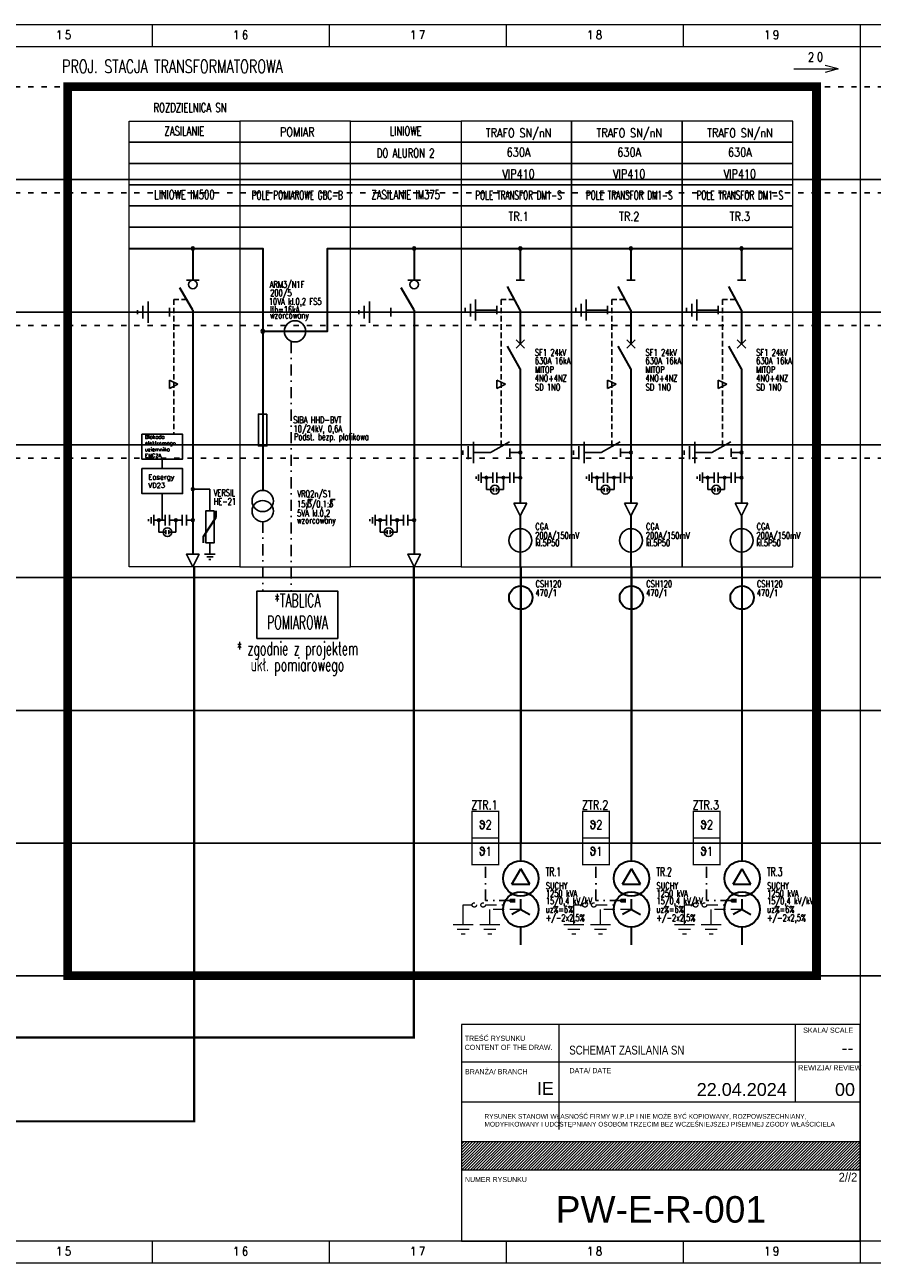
# Model space of a CAD drawing. Header units: millimetres. Extents: x 0 to 6803, y 0 to 280.
# Tile 4 of 11: x 614 to 806, y 0 to 280. Entities that reach past the tile are written whole.
import ezdxf
from ezdxf.enums import TextEntityAlignment as Align

# ---------------------------------------------------------------- set-up
doc = ezdxf.new("R2010")
doc.units = ezdxf.units.MM
for name, pattern in [('ACAD_ISO03W100', [30, 12, -18]), ('DASHDOT2', [0.5, 0.25, -0.125, 0, -0.125]), ('DIVIDE', [1.25, 0.5, -0.25, 0, -0.25, 0, -0.25]), ('HIDDEN', [0.375, 0.25, -0.125]), ('PRZEWOD_N', [3.75, 2.5, -1.25]), ('PRZEWOD_PE', [5, 2.5, -1.25, 0, -1.25])]:
    doc.linetypes.add(name, pattern=pattern)
doc.layers.add('!POMOCNICZE', color=8, linetype='Continuous', plot=False)
for name, color, linetype, lineweight in [('BLOCK_1', 1, 'Continuous', 25), ('BLOCK_3', 251, 'Continuous', 15), ('BUDYNEK', 7, 'Continuous', 30), ('IE_rozdzielnice', 1, 'Continuous', 25), ('kable SN', 1, 'Continuous', 30), ('PRZEWOD_N', 4, 'Continuous', 15), ('PRZEWOD_PE', 2, 'Continuous', 15), ('ramka', 9, 'Continuous', 20), ('WPIP_TABELKA', 7, 'Continuous', 9), ('XREF_E_PRZ24002_tabelka mała$0$WPIP_TABELKA', 7, 'Continuous', 9)]:
    doc.layers.add(name, color=color, linetype=linetype, lineweight=lineweight)
for name, color, linetype in [('BLOCK_2', 9, 'Continuous'), ('OPIS', 9, 'Continuous'), ('STEROWANIE', 6, 'Continuous'), ('tabelka_opis', 2, 'Continuous')]:
    doc.layers.add(name, color=color, linetype=linetype)
doc.styles.add('ARIALCE', font='arial.ttf')
doc.styles.add('ROMANS', font='romans.shx', dxfattribs={"width": 0.8})
doc.styles.add('RYS', font='simplex.shx', dxfattribs={"width": 0.8})
doc.styles.add('Schneider', font='romans.shx')
doc.styles.add('WYMIARY', font='ARIALN.TTF', dxfattribs={"width": 1.1})
doc.styles.add('XREF_E_PRZ24002_tabelka mała$0$ARIALCE', font='arial.ttf')
doc.styles.add('XREF_E_PRZ24002_tabelka mała$0$WYMIARY', font='ARIALN.TTF', dxfattribs={"width": 1.1})

# ---------------------------------------------------------------- blocks, each defined once
blk = doc.blocks.new('*U4')
for p, q in [((0, 7.5), (0, 11.5)), ((-2.02, 2.18), (0, 5.67)), ((2.02, 2.18), (0, 5.67)), ((-2.02, 2.18), (2.02, 2.18)), ((0, -3.5), (0, -1.17)), ((0, -3.5), (-2.02, -4.67)), ((0, -3.5), (2.02, -4.67)), ((0, -11.5), (0, -7.5))]:
    blk.add_line(p, q)
at = {"const_width": 0.3}
blk.add_lwpolyline([(0, -3.35, 1), (0, -3.65, 1)], format="xyb", close=True, dxfattribs=at)
for centre in [(0, 3.5), (0, -3.5)]:
    blk.add_circle(centre, 4)
at = {"layer": 'BLOCK_2', "style": 'ROMANS', "flags": 8}
for tag, p, height, width in [('SYMBOL', (5.65, 4), 2, 0.6), ('TYP', (5.65, 1.09), 1.5, 0.7), ('PARAMETRY', (5.65, -0.63), 1.5, 0.7), ('OPIS1', (5.65, -2.35), 1.5, 0.7), ('OPIS2', (5.65, -4.24), 1.5, 0.7), ('OPIS3', (5.65, -6.14), 1.5, 0.7)]:
    blk.add_attdef(tag, p, '', height=height, dxfattribs=dict(at, width=width))
blk = doc.blocks.new('uziemienie')
for p, q in [((-3.75, -0.3), (-3.75, 0.3)), ((-3, 0.89), (-3, -0.91)), ((-2.26, 1.5), (-2.26, -1.5)), ((-2.25, 0), (0, 0))]:
    blk.add_line(p, q)
at = {"layer": 'BLOCK_2', "style": 'ROMANS', "flags": 8}
for tag, p, height, width in [('SYMBOL', (1.84, -4), 2, 0.6), ('TYP', (1.84, -6.91), 1.5, 0.7), ('PARAMETRY', (1.84, -8.63), 1.5, 0.7), ('OPIS', (1.84, -10.34), 1.5, 0.7)]:
    blk.add_attdef(tag, p, '', height=height, dxfattribs=dict(at, width=width))
blk = doc.blocks.new('POLE_SN_TABLICZKA')
at = {"layer": 'BLOCK_3', "ltscale": 80}
for points in [[(0, 24), (25, 24), (25, 19.2), (0, 19.2)], [(0, 19.2), (25, 19.2), (25, 14.4), (0, 14.4)], [(0, 14.4), (25, 14.4), (25, 9.6), (0, 9.6)], [(0, 9.6), (25, 9.6), (25, 4.8), (0, 4.8)], [(0, 4.8), (25, 4.8), (25, 0), (0, 0)]]:
    blk.add_lwpolyline(points, close=True, dxfattribs=at)
at = {"layer": 'BLOCK_2', "style": 'ROMANS', "width": 0.6, "flags": 8}
for tag, p in [('FUNKCJA', (20.06, 20.15)), ('NAZWA_POLA', (23.83, 6.24)), ('NR_POLA', (20.46, 1.44))]:
    blk.add_attdef(tag, text='', height=2, dxfattribs=at).set_placement(p, align=Align.CENTER)
at = {"layer": 'BLOCK_2', "style": 'ROMANS', "width": 0.6}
for tag, p in [('PARAMETRY', (22.23, 15.96)), ('ZABEZPIECZENIE', (27.13, 10.68))]:
    blk.add_attdef(tag, text='', height=2, dxfattribs=at).set_placement(p, align=Align.CENTER)
blk = doc.blocks.new('POLE_SN_LINIOWE_ROZLACZNIK')
for p, q in [((16.83, 6.9), (19.71, 11.21)), ((19.71, 11.21), (19.71, 12.64)), ((16.83, 5.46), (16.83, 6.9))]:
    blk.add_line(p, q)
for points in [[(0, 72), (14.4, 72)], [(14.4, 72), (14.4, 64.8)], [(14.4, 72), (25, 72)], [(14.4, 58.08), (11.5, 63.07)], [(14.4, 58.08), (14.4, 2.88)]]:
    blk.add_lwpolyline(points)
for points in [[(14.7, 72, 1), (14.09, 72)], [(14.09, 72, 1), (14.7, 72)]]:
    blk.add_lwpolyline(points, format="xyb")
at = {"layer": 'BLOCK_1', "linetype": 'HIDDEN', "ltscale": 5}
for p, q in [((13.09, 60.48), (10.08, 60.48)), ((10.08, 60.48), (10.08, 29.99))]:
    blk.add_line(p, q, dxfattribs=at)
at = {"layer": 'BLOCK_1'}
for p, q in [((9.12, 42.24), (9.12, 40.32)), ((11.04, 41.28), (9.12, 42.24)), ((9.12, 40.32), (11.04, 41.28)), ((18.27, 17.58), (14.4, 17.58)), ((18.27, 12.65), (18.27, 17.58)), ((7.49, 16.59), (7.49, 10.56))]:
    blk.add_line(p, q, dxfattribs=at)
for points in [[(12.96, 64.8), (15.84, 64.8)], [(3.12, 59.02), (3.12, 56.15)], [(4.31, 60), (4.31, 55.2)], [(1.92, 57.12), (1.92, 58.08)], [(4.31, 57.6), (9.12, 57.6)], [(9.12, 56.64), (9.12, 58.56)], [(7.49, 24.36), (7.49, 22.22)], [(4.99, 11.27), (4.99, 9.84)], [(5.58, 11.76), (5.58, 9.36)], [(8.17, 11.76), (8.17, 9.36)], [(9.13, 11.76), (9.13, 9.36)], [(12.01, 11.76), (12.01, 9.36)], [(12.97, 11.76), (12.97, 9.36)], [(4.39, 10.32), (4.39, 10.8)], [(5.58, 10.56), (8.17, 10.56)], [(6.73, 10.56), (6.73, 7.87)], [(9.13, 10.56), (10.57, 10.56)], [(10.57, 10.56), (12.01, 10.56)], [(10.57, 10.56), (10.57, 7.87)], [(12.97, 10.56), (14.4, 10.56)], [(6.73, 7.87), (8.32, 7.87)], [(8.32, 8.28), (8.32, 7.41)], [(9.01, 8.28), (9.01, 7.41)], [(9.01, 7.87), (10.57, 7.87)], [(17.07, 2.88), (19.47, 2.88)], [(18.27, 2.88), (18.27, 5.46)], [(17.56, 2.28), (18.99, 2.28)], [(18.51, 1.69), (18.03, 1.69)]]:
    blk.add_lwpolyline(points, dxfattribs=at)
blk.add_lwpolyline([(15.36, 63.84, 1), (13.44, 63.84, 1)], format="xyb", close=True, dxfattribs=at)
for points in [[(2.89, 29.99), (12.08, 29.99), (12.08, 24.36), (2.89, 24.36)], [(2.89, 22.22), (12.08, 22.22), (12.08, 16.59), (2.89, 16.59)], [(19.23, 12.65), (17.31, 12.65), (17.31, 5.46), (19.23, 5.46)], [(14.4, 0), (15.84, 2.88), (12.96, 2.88)]]:
    blk.add_lwpolyline(points, close=True, dxfattribs=at)
for points in [[(14.71, 17.58, 1), (14.09, 17.58)], [(14.09, 17.58, 1), (14.71, 17.58)], [(7.03, 10.56, 1), (6.42, 10.56)], [(6.42, 10.56, 1), (7.03, 10.56)], [(10.87, 10.56, 1), (10.26, 10.56)], [(10.26, 10.56, 1), (10.87, 10.56)], [(14.71, 10.56, 1), (14.09, 10.56)], [(14.09, 10.56, 1), (14.71, 10.56)]]:
    blk.add_lwpolyline(points, format="xyb", dxfattribs=at)
blk.add_circle((8.66, 7.84), 0.989, dxfattribs=at)
at = {"layer": 'BLOCK_3', "linetype": 'ByBlock', "ltscale": 80}
blk.add_lwpolyline([(0, 76.8), (25, 76.8), (25, 0), (0, 0)], close=True, dxfattribs=at)
at = {"layer": 'BLOCK_1', "char_height": 0.8438, "width": 8.6289, "attachment_point": 1, "style": 'Schneider'}
for s, insert in [('\\PBlokada\\Pelektromagn. uziemnika\\PEMC2A', (3.6, 31.22)), ('\\P{\\H1.333x;Easergy  \\PVD23}', (4.35, 22.27))]:
    blk.add_mtext(s, dxfattribs=dict(at, insert=insert))
at = {"layer": 'BLOCK_2', "style": 'ROMANS', "width": 0.7, "flags": 8}
for tag, p in [('O_TYP', (16.02, 56.37)), ('O_OPIS1', (15.99, 54.37)), ('O_OPIS2', (15.99, 52.57)), ('B_TYP', (18.55, 16.73)), ('B_OPIS1', (18.52, 14.73)), ('B_OPIS2', (18.52, 12.93))]:
    blk.add_attdef(tag, p, '', height=1.5, dxfattribs=at)
blk = doc.blocks.new('POLE_SN_POMIAROWE_PP_PN')
for points in [[(0, 72), (5.2, 72), (5.2, 53.28), (19.8, 53.28), (19.8, 72), (25, 72)], [(5.2, 53.28), (5.2, 17.28)]]:
    blk.add_lwpolyline(points)
for points in [[(5.58, 53.28, 1), (4.82, 53.28)], [(4.82, 53.28, 1), (5.58, 53.28)]]:
    blk.add_lwpolyline(points, format="xyb")
at = {"layer": 'BLOCK_1'}
for points in [[(12.49, 50.86, -1), (12.49, 55.66, -1)], [(5.2, 12.49, -1), (5.2, 17.29, -1)], [(5.2, 10.21, -1), (5.2, 15.01, -1)]]:
    blk.add_lwpolyline(points, format="xyb", close=True, dxfattribs=at)
blk.add_lwpolyline([(6.16, 34.56), (4.24, 34.56), (4.24, 27.37), (6.16, 27.37)], close=True, dxfattribs=at)
at = {"layer": 'BLOCK_3', "ltscale": 80}
blk.add_lwpolyline([(25, 76.8), (0, 76.8), (0, 0), (25, 0)], close=True, dxfattribs=at)
at = {"layer": 'BLOCK_2', "style": 'ROMANS', "width": 0.7, "flags": 8}
for tag, p in [('PP_OPIS1', (10.32, 46.22)), ('PP_TYP', (10.35, 48.22)), ('PP_OPIS2', (10.32, 44.54)), ('PP_OPIS3', (10.32, 42.74)), ('PP_OPIS4', (10.32, 40.94)), ('B_TYP', (8.55, 32.5)), ('B_OPIS1', (8.52, 30.49)), ('B_OPIS2', (8.52, 28.69)), ('PN_TYP', (8.55, 16.09)), ('PN_OPIS1', (8.52, 14.09)), ('PN_OPIS2', (8.52, 12.41)), ('PN_OPIS3', (8.52, 10.61)), ('PN_OPIS4', (8.52, 8.81))]:
    blk.add_attdef(tag, p, '', height=1.5, dxfattribs=at)
blk = doc.blocks.new('XREF_E_PRZ24002_tabelka mała')
at = {"layer": 'XREF_E_PRZ24002_tabelka mała$0$WPIP_TABELKA', "ltscale": 5}
h = blk.add_hatch(dxfattribs=at)
h.set_pattern_fill('ANSI31', color=256, scale=0.1455)
h.set_pattern_definition([(45, (3775342.36995, 1455290.38366), (-0.326656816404, 0.326656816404), [])])
h.paths.add_polyline_path([(0, 22.44), (0, 16.08), (90.07, 16.08), (90.07, 22.44)])
at = {"layer": 'XREF_E_PRZ24002_tabelka mała$0$WPIP_TABELKA', "color": 0, "lineweight": 0, "ltscale": 0.1}
for p, q in [((90.07, 49), (0, 49.01)), ((21.98, 49.01), (21.97, 25.23)), ((75.39, 49), (75.39, 31.43)), ((75.39, 49), (75.39, 40.44)), ((90.07, 40.43), (0, 40.45)), ((90.07, 31.43), (0, 31.44))]:
    blk.add_line(p, q, dxfattribs=at)
at = {"layer": 'XREF_E_PRZ24002_tabelka mała$0$WPIP_TABELKA', "lineweight": 0}
for p, q in [((90.07, 22.44), (0, 22.44)), ((0, 16.08), (90.07, 16.08))]:
    blk.add_line(p, q, dxfattribs=at)
at = {"layer": 'XREF_E_PRZ24002_tabelka mała$0$WPIP_TABELKA'}
blk.add_lwpolyline([(0.01, 49.01), (0, 0), (90.07, 0), (90.07, 49)], dxfattribs=at)
at = {"layer": 'XREF_E_PRZ24002_tabelka mała$0$WPIP_TABELKA', "ltscale": 5}
blk.add_lwpolyline([(0, 16.08), (90.07, 16.08), (90.07, 22.44), (0, 22.44)], close=True, dxfattribs=at)
at = {"layer": 'XREF_E_PRZ24002_tabelka mała$0$WPIP_TABELKA', "color": 0, "lineweight": 0, "style": 'XREF_E_PRZ24002_tabelka mała$0$WYMIARY', "width": 1.1}
for s, p in [('SKALA/ SCALE', (77.19, 47.1)), ('TREŚĆ RYSUNKU', (0.71, 45.27)), ('CONTENT OF THE DRAW.', (0.71, 43.23)), ('DATA/ DATE', (24.38, 37.97)), ('DATA/ DATE', (24.38, 37.97)), (' REWIZJA/ REVIEW', (75.63, 38.6)), (' REWIZJA/ REVIEW', (75.63, 38.6)), ('BRANŻA/ BRANCH', (0.77, 37.72)), ('BRANŻA/ BRANCH', (0.77, 37.72))]:
    blk.add_text(s, height=1.164, rotation=359.9921, dxfattribs=at).set_placement(p)
at = {"layer": 'XREF_E_PRZ24002_tabelka mała$0$WPIP_TABELKA', "color": 0, "lineweight": 0, "ltscale": 0.1, "style": 'XREF_E_PRZ24002_tabelka mała$0$ARIALCE'}
blk.add_text('IE', height=2.91, rotation=359.9921, dxfattribs=at).set_placement((17.02, 33.06))
at = {"layer": 'XREF_E_PRZ24002_tabelka mała$0$WPIP_TABELKA', "lineweight": 0, "ltscale": 0.1, "style": 'XREF_E_PRZ24002_tabelka mała$0$ARIALCE'}
blk.add_text('NUMER RYSUNKU', height=1.1349, dxfattribs=at).set_placement((0.77, 13.36))
at = {"layer": 'XREF_E_PRZ24002_tabelka mała$0$WPIP_TABELKA', "lineweight": 0, "ltscale": 0.1, "insert": (5.18, 25.58), "char_height": 1.06148, "width": 83.9548, "attachment_point": 7, "style": 'XREF_E_PRZ24002_tabelka mała$0$ARIALCE'}
blk.add_mtext('\\P\\PRYSUNEK STANOWI WŁASNOŚĆ FIRMY W.P.I.P I NIE MOŻE BYĆ KOPIOWANY, ROZPOWSZECHNIANY, MODYFIKOWANY I UDOSTĘPNIANY OSOBOM TRZECIM BEZ WCZEŚNIEJSZEJ PISEMNEJ ZGODY WŁAŚCICIELA', dxfattribs=at)
blk = doc.blocks.new('POLE_SN_WYLACZNIK_PPz')
for p, q in [((0, 72), (14.4, 72)), ((13.4, 72), (13.4, 64.8)), ((14.4, 72), (25, 72)), ((13.4, 58.08), (10.52, 63.36)), ((13.4, 58.08), (13.4, 50.39)), ((13.4, 44.78), (10.52, 49.91)), ((13.4, 44.78), (13.4, 14.4))]:
    blk.add_line(p, q)
at = {"ltscale": 8}
blk.add_line((13.4, 11.52), (13.4, 0), dxfattribs=at)
for start, end in [(0, 180), (180, 0)]:
    blk.add_arc((13.4, 72), 0.307, start, end)
at = {"layer": 'BLOCK_1'}
for p, q in [((12.44, 64.8), (14.36, 64.8)), ((2.12, 59.51), (2.12, 56.64)), ((3.31, 60.48), (3.31, 55.68)), ((8.12, 57.12), (8.12, 59.04)), ((0.92, 57.6), (0.92, 58.56)), ((3.31, 58.08), (8.12, 58.08)), ((14.37, 49.42), (12.43, 51.36)), ((12.43, 49.42), (14.35, 51.34)), ((8.12, 42.24), (8.12, 40.32)), ((10.04, 41.28), (8.12, 42.24)), ((8.12, 40.32), (10.04, 41.28)), ((2.84, 28.24), (2.84, 23.44)), ((6.69, 25.84), (10.98, 28.24)), ((0.45, 25.36), (0.45, 26.32)), ((1.65, 27.26), (1.65, 24.39)), ((2.84, 25.84), (6.69, 25.84)), ((11.01, 26.8), (11.01, 24.88)), ((13.4, 25.84), (11.01, 25.84)), ((3.39, 19.94), (3.39, 20.42)), ((3.99, 20.89), (3.99, 19.45)), ((4.58, 21.38), (4.58, 18.98)), ((4.58, 20.18), (7.17, 20.18)), ((5.73, 20.18), (5.73, 17.49)), ((7.17, 21.38), (7.17, 18.98)), ((8.13, 21.38), (8.13, 18.98)), ((8.13, 20.18), (9.57, 20.18)), ((9.57, 20.18), (11.01, 20.18)), ((9.57, 20.18), (9.57, 17.49)), ((11.01, 21.38), (11.01, 18.98)), ((11.97, 21.38), (11.97, 18.98)), ((11.97, 20.18), (13.4, 20.18)), ((5.73, 17.49), (7.32, 17.49)), ((7.32, 17.89), (7.32, 17.03)), ((8.01, 17.89), (8.01, 17.03)), ((8.01, 17.49), (9.57, 17.49)), ((14.84, 14.4), (11.96, 14.4)), ((11.96, 14.4), (13.4, 11.52)), ((13.4, 11.52), (14.84, 14.4))]:
    blk.add_line(p, q, dxfattribs=at)
at = {"layer": 'BLOCK_1', "linetype": 'HIDDEN', "ltscale": 5}
for p, q in [((12.09, 60.48), (9.08, 60.48)), ((9.08, 60.48), (9.08, 27.18))]:
    blk.add_line(p, q, dxfattribs=at)
at = {"layer": 'BLOCK_1'}
blk.add_circle((7.66, 17.46), 0.989, dxfattribs=at)
for centre, radius, start, end in [((13.4, 25.84), 0.307, 0, 180), ((13.4, 25.84), 0.307, 180, 0), ((5.73, 20.18), 0.307, 0, 180), ((5.73, 20.18), 0.307, 180, 0), ((9.57, 20.17), 0.307, 0, 180), ((9.57, 20.17), 0.307, 180, 0), ((13.4, 20.18), 0.307, 0, 180), ((13.4, 20.18), 0.307, 180, 0), ((13.44, 6), 2.64, 90.7711, 269.2289), ((13.36, 6), 2.64, 270.7711, 89.2289)]:
    blk.add_arc(centre, radius, start, end, dxfattribs=at)
at = {"layer": 'BLOCK_3', "ltscale": 80}
blk.add_lwpolyline([(25, 76.8), (0, 76.8), (0, 0), (25, 0)], close=True, dxfattribs=at)
at = {"layer": 'BLOCK_2', "style": 'ROMANS', "width": 0.7, "flags": 8}
for tag, p in [('W_TYP', (16.71, 53.48)), ('W_OPIS1', (16.68, 51.47)), ('W_OPIS2', (16.68, 49.67)), ('W_OPIS1', (16.68, 43.35)), ('W_OPIS2', (16.68, 41.55)), ('PP_TYP', (16.79, 8.37)), ('PP_OPIS1', (16.76, 6.36)), ('PP_OPIS2', (16.76, 4.68)), ('PP_OPIS3', (16.76, 2.88)), ('PP_OPIS4', (16.76, 1.08))]:
    blk.add_attdef(tag, p, '', height=1.5, dxfattribs=at)
blk = doc.blocks.new('przekladnik')
blk.add_circle((822.58, 144.74), 2.64)
at = {"layer": 'BLOCK_2', "style": 'ROMANS', "width": 0.7, "flags": 8}
for tag, p in [('PP_TYP', (825.93, 147.1)), ('PP_OPIS1', (825.9, 145.1)), ('PP_OPIS2', (825.9, 143.42)), ('PP_OPIS3', (825.9, 141.62)), ('PP_OPIS4', (825.9, 139.82))]:
    blk.add_attdef(tag, p, '', height=1.5, dxfattribs=at)
blk = doc.blocks.new('liniowe2')
for points in [[(830.45, 229.43, 1), (829.84, 229.43)], [(829.84, 229.43, 1), (830.45, 229.43)]]:
    blk.add_lwpolyline(points, format="xyb")
for points in [[(815.75, 229.43), (830.15, 229.43)], [(830.15, 229.43), (830.15, 222.23)], [(830.15, 229.43), (840.75, 229.43)], [(830.15, 215.51), (827.24, 220.5)], [(830.15, 215.51), (830.15, 160.31)]]:
    blk.add_lwpolyline(points)
at = {"layer": 'BLOCK_1'}
for points in [[(828.71, 222.23), (831.59, 222.23)], [(818.86, 216.45), (818.86, 213.58)], [(820.05, 217.43), (820.05, 212.63)], [(824.87, 214.07), (824.87, 215.99)], [(817.67, 214.55), (817.67, 215.51)], [(820.05, 215.03), (824.87, 215.03)], [(820.14, 167.75), (820.14, 168.23)], [(820.74, 168.7), (820.74, 167.26)], [(821.33, 169.19), (821.33, 166.79)], [(823.91, 169.19), (823.91, 166.79)], [(824.87, 169.19), (824.87, 166.79)], [(827.75, 169.19), (827.75, 166.79)], [(828.71, 169.19), (828.71, 166.79)], [(821.33, 167.99), (823.91, 167.99)], [(822.47, 167.99), (822.47, 165.3)], [(822.47, 165.3), (824.07, 165.3)], [(824.07, 165.7), (824.07, 164.84)], [(824.76, 165.7), (824.76, 164.84)], [(824.76, 165.3), (826.31, 165.3)], [(824.87, 167.99), (826.31, 167.99)], [(826.31, 167.99), (827.75, 167.99)], [(826.31, 167.99), (826.31, 165.3)], [(828.71, 167.99), (830.15, 167.99)]]:
    blk.add_lwpolyline(points, dxfattribs=at)
blk.add_lwpolyline([(831.11, 221.27, 1), (829.19, 221.27, 1)], format="xyb", close=True, dxfattribs=at)
for points in [[(822.78, 167.99, 1), (822.17, 167.99)], [(826.62, 167.99, 1), (826.01, 167.99)], [(830.45, 167.99, 1), (829.84, 167.99)], [(822.17, 167.99, 1), (822.78, 167.99)], [(826.01, 167.99, 1), (826.62, 167.99)], [(829.84, 167.99, 1), (830.45, 167.99)]]:
    blk.add_lwpolyline(points, format="xyb", dxfattribs=at)
blk.add_lwpolyline([(830.15, 157.43), (831.59, 160.31), (828.71, 160.31)], close=True, dxfattribs=at)
blk.add_circle((824.41, 165.27), 0.989, dxfattribs=at)
at = {"layer": 'BLOCK_3', "linetype": 'ByBlock', "ltscale": 80}
blk.add_lwpolyline([(815.75, 234.23), (840.75, 234.23), (840.75, 157.43), (815.75, 157.43)], close=True, dxfattribs=at)
at = {"layer": 'BLOCK_2', "style": 'ROMANS', "width": 0.7, "flags": 8}
for tag, p in [('O_OPIS1', (831.74, 211.8)), ('O_TYP', (831.77, 213.8)), ('O_OPIS2', (831.74, 210))]:
    blk.add_attdef(tag, p, '', height=1.5, dxfattribs=at)

msp = doc.modelspace()

# ---------------------------------------------------------------- hatches: boundary and pattern name
at = {"layer": 'STEROWANIE', "linetype": 'DIVIDE', "ltscale": 5}
for points in [[(723.94, 82.26), (725.06, 82.26), (725.06, 81.74), (723.94, 81.74)], [(748.94, 82.26), (750.06, 82.26), (750.06, 81.74), (748.94, 81.74)], [(773.94, 82.26), (775.06, 82.26), (775.06, 81.74), (773.94, 81.74)]]:
    msp.add_hatch(color=256, dxfattribs=at).paths.add_polyline_path(points)

# ---------------------------------------------------------------- linework, layer by layer
at = {"layer": '!POMOCNICZE', "linetype": 'ACAD_ISO03W100', "ltscale": 0.1}
for p, q in [((3, 266), (6803, 266)), ((3, 242), (6803, 242)), ((3, 212), (6803, 212)), ((3, 182), (6803, 182))]:
    msp.add_line(p, q, dxfattribs=at)
at = {"layer": '!POMOCNICZE'}
for p, q in [((3, 245), (6803, 245)), ((3, 215), (6803, 215)), ((3, 185), (6803, 185)), ((3, 155), (6803, 155)), ((3, 125), (6803, 125)), ((3, 95), (6803, 95)), ((3, 65), (6803, 65))]:
    msp.add_line(p, q, dxfattribs=at)
at = {"color": 8}
for p, q in [((678.06, 171.58), (678.22, 170.83)), ((678.22, 170.83), (678.31, 172.65)), ((678.31, 172.65), (679.28, 172.65)), ((683.19, 171.58), (683.34, 170.83)), ((683.34, 170.83), (683.43, 172.65)), ((683.43, 172.65), (684.4, 172.65))]:
    msp.add_line(p, q, dxfattribs=at)
at = {"layer": 'BUDYNEK', "color": 8, "linetype": 'PRZEWOD_PE', "ltscale": 3, "const_width": 2}
msp.add_lwpolyline([(793.14, 65), (623.95, 65), (623.95, 266), (793.14, 266)], close=True, dxfattribs=at)
at = {"layer": 'IE_rozdzielnice', "const_width": 0.3}
for points in [[(715.31, 96.14), (721.31, 96.14), (721.31, 102.14), (715.31, 102.14)], [(740.31, 96.14), (746.31, 96.14), (746.31, 102.14), (740.31, 102.14)], [(765.31, 96.14), (771.31, 96.14), (771.31, 102.14), (765.31, 102.14)], [(715.31, 90.14), (721.31, 90.14), (721.31, 96.14), (715.31, 96.14)], [(740.31, 90.14), (746.31, 90.14), (746.31, 96.14), (740.31, 96.14)], [(765.31, 90.14), (771.31, 90.14), (771.31, 96.14), (765.31, 96.14)]]:
    msp.add_lwpolyline(points, close=True, dxfattribs=at)
at = {"layer": 'kable SN', "ltscale": 15, "const_width": 0.5}
for points in [[(422.76, 179.62), (422.76, 32.09), (652.54, 32.09), (652.54, 157.43)], [(492.85, 157.43), (492.85, 51.03), (702.16, 51.03), (702.16, 157.43)], [(726.31, 95), (726.31, 157.43)], [(751.31, 95), (751.31, 157.43)], [(776.31, 95), (776.31, 157.43)]]:
    msp.add_lwpolyline(points, dxfattribs=at)
at = {"layer": 'OPIS'}
for points in [[(717.02, 98.85), (717.17, 98.82), (717.2, 98.69), (717.21, 98.43), (717.28, 98.26), (717.67, 98.23), (717.95, 98.42), (718.01, 98.7), (718.05, 99.15), (718.02, 99.46), (717.98, 99.78), (717.85, 99.96), (717.34, 100.05), (717.27, 99.99), (717.2, 99.78), (717.24, 99.58), (717.37, 99.44), (717.64, 99.32), (718.24, 99.19), (717.89, 99.27)], [(742.02, 98.85), (742.17, 98.82), (742.2, 98.69), (742.21, 98.43), (742.28, 98.26), (742.67, 98.23), (742.95, 98.42), (743.01, 98.7), (743.05, 99.15), (743.02, 99.46), (742.98, 99.78), (742.85, 99.96), (742.34, 100.05), (742.27, 99.99), (742.2, 99.78), (742.24, 99.58), (742.37, 99.44), (742.64, 99.32), (743.24, 99.19), (742.89, 99.27)], [(767.02, 98.85), (767.17, 98.82), (767.2, 98.69), (767.21, 98.43), (767.28, 98.26), (767.67, 98.23), (767.95, 98.42), (768.01, 98.7), (768.05, 99.15), (768.02, 99.46), (767.98, 99.78), (767.85, 99.96), (767.34, 100.05), (767.27, 99.99), (767.2, 99.78), (767.24, 99.58), (767.37, 99.44), (767.64, 99.32), (768.24, 99.19), (767.89, 99.27)], [(717.02, 92.85), (717.17, 92.82), (717.2, 92.69), (717.21, 92.43), (717.28, 92.26), (717.67, 92.23), (717.95, 92.42), (718.01, 92.7), (718.05, 93.15), (718.02, 93.46), (717.98, 93.78), (717.85, 93.96), (717.34, 94.05), (717.27, 93.99), (717.2, 93.78), (717.24, 93.58), (717.37, 93.44), (717.64, 93.32), (718.24, 93.19), (717.89, 93.27)], [(742.02, 92.85), (742.17, 92.82), (742.2, 92.69), (742.21, 92.43), (742.28, 92.26), (742.67, 92.23), (742.95, 92.42), (743.01, 92.7), (743.05, 93.15), (743.02, 93.46), (742.98, 93.78), (742.85, 93.96), (742.34, 94.05), (742.27, 93.99), (742.2, 93.78), (742.24, 93.58), (742.37, 93.44), (742.64, 93.32), (743.24, 93.19), (742.89, 93.27)], [(767.02, 92.85), (767.17, 92.82), (767.2, 92.69), (767.21, 92.43), (767.28, 92.26), (767.67, 92.23), (767.95, 92.42), (768.01, 92.7), (768.05, 93.15), (768.02, 93.46), (767.98, 93.78), (767.85, 93.96), (767.34, 94.05), (767.27, 93.99), (767.2, 93.78), (767.24, 93.58), (767.37, 93.44), (767.64, 93.32), (768.24, 93.19), (767.89, 93.27)]]:
    msp.add_spline(points, degree=3, dxfattribs=at)
at = {"layer": 'PRZEWOD_N', "linetype": 'PRZEWOD_N'}
for p, q in [((726.31, 80), (719.31, 80)), ((751.31, 80), (744.31, 80)), ((776.31, 80), (769.31, 80))]:
    msp.add_line(p, q, dxfattribs=at)
at = {"layer": 'PRZEWOD_PE', "linetype": 'PRZEWOD_PE'}
for p, q in [((713.31, 81), (715.31, 81)), ((713.31, 80), (713.31, 81)), ((718.31, 81), (722.44, 81)), ((738.31, 81), (740.31, 81)), ((738.31, 80), (738.31, 81)), ((743.31, 81), (747.44, 81)), ((763.31, 81), (765.31, 81)), ((763.31, 80), (763.31, 81)), ((768.31, 81), (772.44, 81))]:
    msp.add_line(p, q, dxfattribs=at)
for centre in [(715.81, 81), (717.81, 81), (740.81, 81), (742.81, 81), (765.81, 81), (767.81, 81)]:
    msp.add_circle(centre, 0.5, dxfattribs=at)
at = {"layer": 'ramka', "ltscale": 5}
for p, q in [((803, 280), (403, 280)), ((643, 280), (643, 275)), ((643, 280), (643, 280)), ((683, 280), (683, 275)), ((683, 280), (683, 280)), ((723, 280), (723, 280)), ((723, 280), (723, 275)), ((763, 280), (763, 280)), ((763, 280), (763, 275)), ((1203, 280), (803, 280)), ((803, 280), (803, 280)), ((803, 280), (803, 275)), ((803, 275), (403, 275)), ((1203, 275), (803, 275)), ((803, 275), (803, 5)), ((803, 5), (403, 5)), ((643, 5), (643, 0)), ((643, 5), (643, 5)), ((683, 5), (683, 0)), ((683, 5), (683, 5)), ((723, 5), (723, 0)), ((723, 5), (723, 5)), ((763, 5), (763, 0)), ((763, 5), (763, 5)), ((1203, 5), (803, 5)), ((803, 5), (803, 0)), ((803, 5), (803, 5)), ((803, 0), (403, 0)), ((1203, 0), (803, 0))]:
    msp.add_line(p, q, dxfattribs=at)
at = {"layer": 'ramka'}
for p, q in [((788, 270), (798, 270)), ((798, 270), (795.1, 270.78)), ((798, 270), (795.1, 269.22))]:
    msp.add_line(p, q, dxfattribs=at)
at = {"layer": 'STEROWANIE', "linetype": 'DASHDOT2', "ltscale": 10}
for p, q in [((668.01, 167.64), (668.01, 151.96)), ((718.31, 82), (718.31, 90.14)), ((743.31, 82), (743.31, 90.14)), ((768.31, 82), (768.31, 90.14)), ((723.94, 82), (718.31, 82)), ((748.94, 82), (743.31, 82)), ((773.94, 82), (768.31, 82))]:
    msp.add_line(p, q, dxfattribs=at)
at = {"layer": 'STEROWANIE', "linetype": 'DIVIDE', "ltscale": 5}
for p, q in [((723.94, 81.74), (723.94, 82.26)), ((723.94, 82.26), (725.06, 82.26)), ((725.06, 81.74), (723.94, 81.74)), ((748.94, 81.74), (748.94, 82.26)), ((748.94, 82.26), (750.06, 82.26)), ((750.06, 81.74), (748.94, 81.74)), ((773.94, 81.74), (773.94, 82.26)), ((773.94, 82.26), (775.06, 82.26)), ((775.06, 81.74), (773.94, 81.74))]:
    msp.add_line(p, q, dxfattribs=at)
at = {"layer": 'STEROWANIE', "linetype": 'DASHDOT2', "ltscale": 10}
msp.add_lwpolyline([(674.45, 208.29), (674.45, 151.96)], dxfattribs=at)
at = {"layer": 'STEROWANIE', "ltscale": 10}
msp.add_lwpolyline([(684.96, 141.25), (666.71, 141.25), (666.71, 151.96), (684.96, 151.96)], close=True, dxfattribs=at)

# ---------------------------------------------------------------- block references
ref = msp.add_blockref('POLE_SN_TABLICZKA', (637.81, 234.23))
ref.add_attrib('FUNKCJA1', 'LINIOWE IM500', dxfattribs={"layer": 'BLOCK_2', "height": 2, "style": 'ROMANS', "width": 0.7}).set_placement((650.31, 240.58), align=Align.CENTER)
ref.add_attrib('FUNKCJA2', 'ZASILANIE', dxfattribs={"layer": 'BLOCK_2', "height": 2, "style": 'ROMANS', "width": 0.7}).set_placement((650.31, 254.98), align=Align.CENTER)
ref = msp.add_blockref('POLE_SN_TABLICZKA', (687.81, 234.23), dxfattribs=dict(xscale=-1))
ref.add_attrib('NAZWA_POLA', 'POLE POMIAROWE GBC-B', dxfattribs={"layer": 'BLOCK_2', "height": 2, "style": 'ROMANS', "width": 0.6}).set_placement((675.81, 240.47), align=Align.CENTER)
ref.add_attrib('FUNKCJA', 'POMIAR', dxfattribs={"layer": 'BLOCK_2', "height": 2, "style": 'ROMANS', "width": 0.8}).set_placement((675.81, 254.77), align=Align.CENTER)
ref = msp.add_blockref('POLE_SN_TABLICZKA', (687.81, 234.23))
ref.add_attrib('FUNKCJA1', 'ZASILANIE IM375', dxfattribs={"layer": 'BLOCK_2', "height": 2, "style": 'ROMANS', "width": 0.7}).set_placement((700.31, 240.58), align=Align.CENTER)
ref.add_attrib('FUNKCJA2', 'LINIOWE', dxfattribs={"layer": 'BLOCK_2', "height": 2, "style": 'ROMANS', "width": 0.7}).set_placement((700.31, 254.98), align=Align.CENTER)
ref.add_attrib('FUNKCJA3', 'DO ALURON 2', dxfattribs={"layer": 'BLOCK_2', "height": 2, "style": 'ROMANS', "width": 0.7}).set_placement((700.31, 249.99), align=Align.CENTER)
ref = msp.add_blockref('POLE_SN_TABLICZKA', (737.81, 234.23), dxfattribs=dict(xscale=-1))
ref.add_attrib('NR_POLA', 'TR.1', dxfattribs={"layer": 'BLOCK_2', "height": 2, "style": 'ROMANS', "width": 0.8}).set_placement((725.81, 235.67), align=Align.CENTER)
ref.add_attrib('NAZWA_POLA', 'POLE TRANSFOR DM1-S', dxfattribs={"layer": 'BLOCK_2', "height": 2, "style": 'ROMANS', "width": 0.6}).set_placement((725.81, 240.47), align=Align.CENTER)
ref.add_attrib('FUNKCJA', 'TRAFO SN/nN', dxfattribs={"layer": 'BLOCK_2', "height": 2, "style": 'ROMANS', "width": 0.8}).set_placement((725.81, 254.56), align=Align.CENTER)
ref.add_attrib('ZABEZPIECZENIE', 'VIP410', dxfattribs={"layer": 'BLOCK_2', "height": 2, "style": 'ROMANS', "width": 0.8}).set_placement((725.81, 245.27), align=Align.CENTER)
ref.add_attrib('PARAMETRY', '630A', dxfattribs={"layer": 'BLOCK_2', "height": 2, "style": 'ROMANS', "width": 0.8}).set_placement((725.81, 250.19), align=Align.CENTER)
ref = msp.add_blockref('POLE_SN_TABLICZKA', (762.81, 234.23), dxfattribs=dict(xscale=-1))
ref.add_attrib('NR_POLA', 'TR.2', dxfattribs={"layer": 'BLOCK_2', "height": 2, "style": 'ROMANS', "width": 0.8}).set_placement((750.81, 235.67), align=Align.CENTER)
ref.add_attrib('NAZWA_POLA', 'POLE TRANSFOR DM1-S', dxfattribs={"layer": 'BLOCK_2', "height": 2, "style": 'ROMANS', "width": 0.6}).set_placement((750.81, 240.47), align=Align.CENTER)
ref.add_attrib('FUNKCJA', 'TRAFO SN/nN', dxfattribs={"layer": 'BLOCK_2', "height": 2, "style": 'ROMANS', "width": 0.8}).set_placement((750.81, 254.56), align=Align.CENTER)
ref.add_attrib('ZABEZPIECZENIE', 'VIP410', dxfattribs={"layer": 'BLOCK_2', "height": 2, "style": 'ROMANS', "width": 0.8}).set_placement((750.81, 245.27), align=Align.CENTER)
ref.add_attrib('PARAMETRY', '630A', dxfattribs={"layer": 'BLOCK_2', "height": 2, "style": 'ROMANS', "width": 0.8}).set_placement((750.81, 250.19), align=Align.CENTER)
ref = msp.add_blockref('POLE_SN_TABLICZKA', (787.81, 234.23), dxfattribs=dict(xscale=-1))
ref.add_attrib('NR_POLA', 'TR.3', dxfattribs={"layer": 'BLOCK_2', "height": 2, "style": 'ROMANS', "width": 0.8}).set_placement((775.81, 235.67), align=Align.CENTER)
ref.add_attrib('NAZWA_POLA', 'POLE TRANSFOR DM1-S', dxfattribs={"layer": 'BLOCK_2', "height": 2, "style": 'ROMANS', "width": 0.6}).set_placement((775.81, 240.47), align=Align.CENTER)
ref.add_attrib('FUNKCJA', 'TRAFO SN/nN', dxfattribs={"layer": 'BLOCK_2', "height": 2, "style": 'ROMANS', "width": 0.8}).set_placement((775.81, 254.56), align=Align.CENTER)
ref.add_attrib('ZABEZPIECZENIE', 'VIP410', dxfattribs={"layer": 'BLOCK_2', "height": 2, "style": 'ROMANS', "width": 0.8}).set_placement((775.81, 245.27), align=Align.CENTER)
ref.add_attrib('PARAMETRY', '630A', dxfattribs={"layer": 'BLOCK_2', "height": 2, "style": 'ROMANS', "width": 0.8}).set_placement((775.81, 250.19), align=Align.CENTER)
msp.add_blockref('XREF_E_PRZ24002_tabelka mała', (712.93, 5))
at = {"layer": 'kable SN', "ltscale": 15}
ref = msp.add_blockref('POLE_SN_LINIOWE_ROZLACZNIK', (637.81, 157.43), dxfattribs=at)
ref.add_attrib('O_OPIS1', 'HE-21', (656.91, 171.48), dxfattribs={"layer": 'BLOCK_2', "height": 1.5, "style": 'ROMANS', "width": 0.7})
ref.add_attrib('O_TYP', 'VERSIL', (656.9, 173.46), dxfattribs={"layer": 'BLOCK_2', "height": 1.5, "style": 'ROMANS', "width": 0.7})
ref = msp.add_blockref('POLE_SN_POMIAROWE_PP_PN', (662.81, 157.43), dxfattribs=at)
ref.add_attrib('PP_OPIS1', '200/5', (669.7, 218.61), dxfattribs={"layer": 'BLOCK_2', "height": 1.5, "style": 'ROMANS', "width": 0.7})
ref.add_attrib('PP_OPIS2', '10VA kl.0,2 FS5', (669.37, 216.71), dxfattribs={"layer": 'BLOCK_2', "height": 1.5, "style": 'ROMANS', "width": 0.7})
ref.add_attrib('PP_TYP', 'ARM3/N1F', (669.57, 220.56), dxfattribs={"layer": 'BLOCK_2', "height": 1.5, "style": 'ROMANS', "width": 0.7})
ref.add_attrib('PP_OPIS3', 'Ith=16kA', (669.66, 214.86), dxfattribs={"layer": 'BLOCK_2', "height": 1.5, "style": 'ROMANS', "width": 0.7})
ref.add_attrib('PP_OPIS4', 'wzorcowany', (669.66, 213.6), dxfattribs={"layer": 'BLOCK_2', "height": 1.5, "style": 'ROMANS', "width": 0.7})
ref.add_attrib('PN_OPIS1', '15;3/0,1:3', (675.75, 170.9), dxfattribs={"layer": 'BLOCK_2', "height": 1.5, "style": 'ROMANS', "width": 0.7})
ref.add_attrib('PN_OPIS2', '5VA kl.0,2', (675.78, 168.82), dxfattribs={"layer": 'BLOCK_2', "height": 1.5, "style": 'ROMANS', "width": 0.7})
ref.add_attrib('PN_TYP', 'VRQ2n/S1', (675.82, 173.21), dxfattribs={"layer": 'BLOCK_2', "height": 1.5, "style": 'ROMANS', "width": 0.7})
ref.add_attrib('PN_OPIS3', 'wzorcowany', (675.75, 167.23), dxfattribs={"layer": 'BLOCK_2', "height": 1.5, "style": 'ROMANS', "width": 0.7})
ref.add_attrib('B_OPIS1', '10/24kV, 0,6A', (674.97, 187.92), dxfattribs={"layer": 'BLOCK_2', "height": 1.5, "style": 'ROMANS', "width": 0.7})
ref.add_attrib('B_TYP', 'SIBA HHD-BVT', (674.91, 189.93), dxfattribs={"layer": 'BLOCK_2', "height": 1.5, "style": 'ROMANS', "width": 0.7})
ref.add_attrib('B_OPIS2', 'Podst. bezp. platikowa', (675.07, 186.12), dxfattribs={"layer": 'BLOCK_2', "height": 1.5, "style": 'ROMANS', "width": 0.7})
msp.add_blockref('liniowe2', (-127.94, 0), dxfattribs=at)
ref = msp.add_blockref('POLE_SN_WYLACZNIK_PPz', (712.81, 157.43), dxfattribs=at)
ref.add_attrib('W_OPIS2', '4NO+4NZ', (729.49, 199.34), dxfattribs={"layer": 'BLOCK_2', "height": 1.5, "style": 'ROMANS', "width": 0.7})
ref.add_attrib('W_TYP', 'SD 1NO', (729.52, 197.31), dxfattribs={"layer": 'BLOCK_2', "height": 1.5, "style": 'ROMANS', "width": 0.7})
ref.add_attrib('W_OPIS1', 'MITOP', (729.49, 201.27), dxfattribs={"layer": 'BLOCK_2', "height": 1.5, "style": 'ROMANS', "width": 0.7})
ref.add_attrib('W_OPIS2', '630A 16kA', (729.49, 203.3), dxfattribs={"layer": 'BLOCK_2', "height": 1.5, "style": 'ROMANS', "width": 0.7})
ref.add_attrib('W_OPIS1', 'SF1 24kV', (729.49, 205.18), dxfattribs={"layer": 'BLOCK_2', "height": 1.5, "style": 'ROMANS', "width": 0.7})
ref.add_attrib('PP_TYP', 'CGA', (729.6, 165.8), dxfattribs={"layer": 'BLOCK_2', "height": 1.5, "style": 'ROMANS', "width": 0.7})
ref.add_attrib('PP_OPIS2', 'kl.5P50', (729.57, 162.11), dxfattribs={"layer": 'BLOCK_2', "height": 1.5, "style": 'ROMANS', "width": 0.7})
ref.add_attrib('PP_OPIS1', '200A/150mV', (729.57, 163.79), dxfattribs={"layer": 'BLOCK_2', "height": 1.5, "style": 'ROMANS', "width": 0.7})
ref = msp.add_blockref('POLE_SN_WYLACZNIK_PPz', (737.81, 157.43), dxfattribs=at)
ref.add_attrib('W_OPIS2', '4NO+4NZ', (754.49, 199.34), dxfattribs={"layer": 'BLOCK_2', "height": 1.5, "style": 'ROMANS', "width": 0.7})
ref.add_attrib('W_TYP', 'SD 1NO', (754.52, 197.31), dxfattribs={"layer": 'BLOCK_2', "height": 1.5, "style": 'ROMANS', "width": 0.7})
ref.add_attrib('W_OPIS1', 'MITOP', (754.49, 201.27), dxfattribs={"layer": 'BLOCK_2', "height": 1.5, "style": 'ROMANS', "width": 0.7})
ref.add_attrib('W_OPIS2', '630A 16kA', (754.49, 203.3), dxfattribs={"layer": 'BLOCK_2', "height": 1.5, "style": 'ROMANS', "width": 0.7})
ref.add_attrib('W_OPIS1', 'SF1 24kV', (754.49, 205.18), dxfattribs={"layer": 'BLOCK_2', "height": 1.5, "style": 'ROMANS', "width": 0.7})
ref.add_attrib('PP_TYP', 'CGA', (754.6, 165.8), dxfattribs={"layer": 'BLOCK_2', "height": 1.5, "style": 'ROMANS', "width": 0.7})
ref.add_attrib('PP_OPIS2', 'kl.5P50', (754.57, 162.11), dxfattribs={"layer": 'BLOCK_2', "height": 1.5, "style": 'ROMANS', "width": 0.7})
ref.add_attrib('PP_OPIS1', '200A/150mV', (754.57, 163.79), dxfattribs={"layer": 'BLOCK_2', "height": 1.5, "style": 'ROMANS', "width": 0.7})
ref = msp.add_blockref('POLE_SN_WYLACZNIK_PPz', (762.81, 157.43), dxfattribs=at)
ref.add_attrib('W_OPIS2', '4NO+4NZ', (779.49, 199.34), dxfattribs={"layer": 'BLOCK_2', "height": 1.5, "style": 'ROMANS', "width": 0.7})
ref.add_attrib('W_TYP', 'SD 1NO', (779.52, 197.31), dxfattribs={"layer": 'BLOCK_2', "height": 1.5, "style": 'ROMANS', "width": 0.7})
ref.add_attrib('W_OPIS1', 'MITOP', (779.49, 201.27), dxfattribs={"layer": 'BLOCK_2', "height": 1.5, "style": 'ROMANS', "width": 0.7})
ref.add_attrib('W_OPIS2', '630A 16kA', (779.49, 203.3), dxfattribs={"layer": 'BLOCK_2', "height": 1.5, "style": 'ROMANS', "width": 0.7})
ref.add_attrib('W_OPIS1', 'SF1 24kV', (779.49, 205.18), dxfattribs={"layer": 'BLOCK_2', "height": 1.5, "style": 'ROMANS', "width": 0.7})
ref.add_attrib('PP_TYP', 'CGA', (779.6, 165.8), dxfattribs={"layer": 'BLOCK_2', "height": 1.5, "style": 'ROMANS', "width": 0.7})
ref.add_attrib('PP_OPIS2', 'kl.5P50', (779.57, 162.11), dxfattribs={"layer": 'BLOCK_2', "height": 1.5, "style": 'ROMANS', "width": 0.7})
ref.add_attrib('PP_OPIS1', '200A/150mV', (779.57, 163.79), dxfattribs={"layer": 'BLOCK_2', "height": 1.5, "style": 'ROMANS', "width": 0.7})
for name, p, values in [('przekladnik', (-96.27, 5.74), {'PP_OPIS1': '470/1', 'PP_TYP': 'CSH120'}), ('przekladnik', (-71.27, 5.74), {'PP_OPIS1': '470/1', 'PP_TYP': 'CSH120'}), ('przekladnik', (-46.27, 5.74), {'PP_OPIS1': '470/1', 'PP_TYP': 'CSH120'}), ('*U4', (726.31, 83.5), {'TYP': 'SUCHY', 'PARAMETRY': '1250 kVA', 'OPIS1': '15/0,4 kV/kV', 'SYMBOL': 'TR.1', 'OPIS2': 'uz%=6%', 'OPIS3': '+/-2x2,5%'}), ('*U4', (751.31, 83.5), {'TYP': 'SUCHY', 'PARAMETRY': '1250 kVA', 'OPIS1': '15/0,4 kV/kV', 'SYMBOL': 'TR.2', 'OPIS2': 'uz%=6%', 'OPIS3': '+/-2x2,5%'}), ('*U4', (776.31, 83.5), {'TYP': 'SUCHY', 'PARAMETRY': '1250 kVA', 'OPIS1': '15/0,4 kV/kV', 'SYMBOL': 'TR.3', 'OPIS2': 'uz%=6%', 'OPIS3': '+/-2x2,5%'})]:
    msp.add_blockref(name, p, dxfattribs=at).add_auto_attribs(values)
at = {"layer": 'PRZEWOD_N', "linetype": 'PRZEWOD_N', "xscale": 1.5, "yscale": 1.5, "zscale": 1.5, "rotation": 90.00000000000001}
for p in [(719.31, 80), (744.31, 80), (769.31, 80)]:
    msp.add_blockref('uziemienie', p, dxfattribs=at)
at = {"layer": 'PRZEWOD_PE', "linetype": 'PRZEWOD_PE', "xscale": 1.5, "yscale": 1.5, "zscale": 1.5, "rotation": 90.00000000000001}
for p in [(713.31, 80), (738.31, 80), (763.31, 80)]:
    msp.add_blockref('uziemienie', p, dxfattribs=at)

# ---------------------------------------------------------------- texts
at = {"layer": 'OPIS', "style": 'ROMANS', "width": 0.7}
for s, height, p in [('PROJ. STACJA TRANSFORMATOROWA', 3, (622.67, 269.1)), ('ROZDZIELNICA SN', 2, (643.34, 260.26))]:
    msp.add_text(s, height=height, dxfattribs=at).set_placement(p)
at = {"layer": 'OPIS', "style": 'RYS', "width": 0.8}
for s, p in [('ZTR.1', (718.1, 102.62)), ('ZTR.2', (743.1, 102.62)), ('ZTR.3', (768.1, 102.62))]:
    msp.add_text(s, height=2, dxfattribs=at).set_placement(p, align=Align.CENTER)
for s, p in [('2', (719.06, 99.14)), ('2', (744.06, 99.14)), ('2', (769.06, 99.14)), ('1', (719.06, 93.14)), ('1', (744.06, 93.14)), ('1', (769.06, 93.14))]:
    msp.add_text(s, height=2, dxfattribs=at).set_placement(p, align=Align.MIDDLE_CENTER)
at = {"layer": 'ramka', "style": 'ROMANS', "width": 0.8}
for s, p in [('1', (622, 276.72)), ('5', (624, 276.72)), ('1', (662, 276.72)), ('6', (664, 276.72)), ('1', (702, 276.72)), ('7', (704, 276.72)), ('1', (742, 276.72)), ('8', (744, 276.72)), ('1', (782, 276.72)), ('9', (784, 276.72)), ('2', (791.91, 271.72)), ('0', (793.91, 271.72)), ('1', (622, 1.72)), ('5', (624, 1.72)), ('1', (662, 1.72)), ('6', (664, 1.72)), ('1', (702, 1.72)), ('7', (704, 1.72)), ('1', (742, 1.72)), ('8', (744, 1.72)), ('1', (782, 1.72)), ('9', (784, 1.72))]:
    msp.add_text(s, height=2, dxfattribs=at).set_placement(p, align=Align.CENTER)
at = {"layer": 'tabelka_opis', "style": 'ROMANS', "width": 0.6}
for s, p in [('*TABLICA', (675.86, 148.35)), ('POMIAROWA', (675.86, 143.35)), ('* zgodnie z projektem', (675.86, 137.5)), ('ukł. pomiarowego', (675.86, 133.83))]:
    msp.add_text(s, height=3, dxfattribs=at).set_placement(p, align=Align.CENTER)
at = {"layer": 'WPIP_TABELKA', "color": 0, "lineweight": 0, "ltscale": 0.1, "style": 'ARIALCE'}
for s, p in [('--', (798.8, 47.25)), ('22.04.2024', (766.07, 37.83)), ('00', (797.3, 37.82))]:
    msp.add_text(s, height=2.91, rotation=359.9921, dxfattribs=at).set_placement(p)
at = {"layer": 'WPIP_TABELKA', "color": 0, "lineweight": 0, "style": 'WYMIARY', "width": 1.1}
msp.add_text('2//2', height=2, rotation=359.9921, dxfattribs=at).set_placement((802.34, 18.44), align=Align.RIGHT)
at = {"layer": 'WPIP_TABELKA', "lineweight": 0, "ltscale": 0.1, "style": 'ARIALCE'}
msp.add_text('PW-E-R-001', height=6, dxfattribs=at).set_placement((757.97, 9.18), align=Align.CENTER)
at = {"layer": 'WPIP_TABELKA', "color": 0, "lineweight": 0, "insert": (737.27, 47.16), "char_height": 2, "width": 58.1684, "attachment_point": 7, "rotation": 359.9921, "style": 'WYMIARY'}
msp.add_mtext('\\A1;{\\W0.95;SCHEMAT ZASILANIA SN}', dxfattribs=at)

doc.saveas('drawing.dxf')
